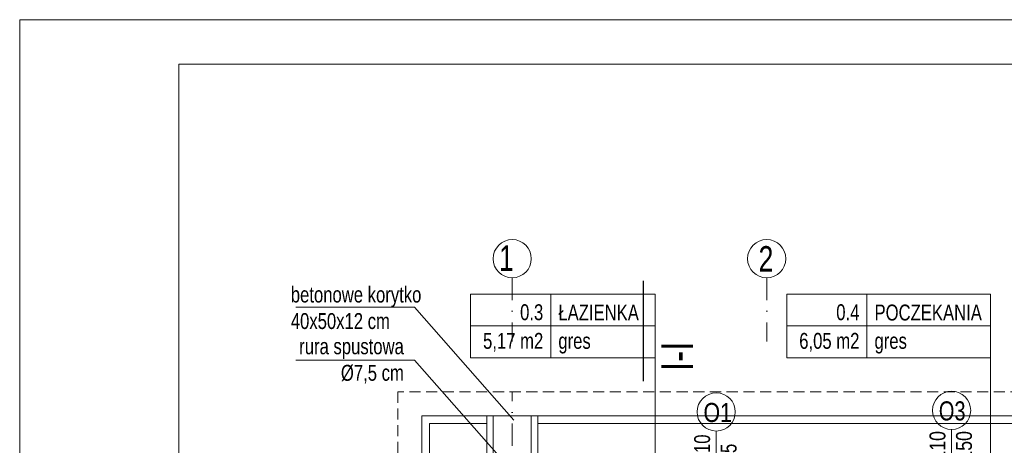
# Model space of a CAD drawing. Header units: inches. Extents: x 57112 to 98566, y -51777 to -16564.
# Tile 106 of 138: x 77867 to 78641, y -20159 to -19824. Entities that reach past the tile are written whole.
import ezdxf

# ---------------------------------------------------------------- set-up
doc = ezdxf.new("R2010")
doc.units = ezdxf.units.IN
doc.header["$MEASUREMENT"] = 0
doc.linetypes.add('DASHDOT', pattern=[1, 0.5, -0.25, 0, -0.25])
doc.linetypes.add('HIDDEN', pattern=[0.375, 0.25, -0.125])
for name, color, linetype, lineweight in [('A--tabelka rysunku', 7, 'Continuous', 0), ('A36-obrzeże', 252, 'Continuous', 0), ('A8-opisy pomieszczeń', 250, 'Continuous', 0), ('Kociol', 6, 'Continuous', 30), ('p--dach', 251, 'Continuous', 30), ('p--opis okna', 251, 'Continuous', 0), ('p--opisy dodatkowe', 251, 'Continuous', 0), ('p--opisy pomieszczeń', 250, 'Continuous', 0), ('p--osie konstr', 250, 'DASHDOT', 15), ('p--osie konstr.-NR', 250, 'DASHDOT', 15)]:
    doc.layers.add(name, color=color, linetype=linetype, lineweight=lineweight)
doc.styles.add('1-100', font='arial.ttf', dxfattribs={"width": 0.75, "height": 18})
doc.styles.add('1-50', font='arial.ttf', dxfattribs={"width": 0.75, "height": 12.5})
doc.styles.get("Standard").update_dxf_attribs({"font": 'arial.ttf', "width": 0.75})

msp = doc.modelspace()

# ---------------------------------------------------------------- linework, layer by layer
at = {"layer": 'A--tabelka rysunku', "linetype": 'Continuous', "elevation": 151.8}
for points in [[(77867.413, -21309.191), (79967.413, -21309.191), (79967.413, -19824.191), (77867.413, -19824.191)], [(77992.413, -21274.191), (79932.413, -21274.191), (79932.413, -19859.191), (77992.413, -19859.191)]]:
    msp.add_lwpolyline(points, close=True, dxfattribs=at)
at = {"layer": 'A36-obrzeże', "linetype": 'Continuous', "ltscale": 35}
for p, q in [((78239.554, -20185.433, 151.8), (78239.554, -20135.433, 151.8)), ((78269.554, -20185.433, 151.8), (78269.554, -20135.433, 151.8))]:
    msp.add_line(p, q, dxfattribs=at)
at = {"layer": 'A36-obrzeże', "linetype": 'Continuous', "ltscale": 35, "elevation": 151.8}
for points in [[(78469.104, -20815.933), (78183.604, -20815.933), (78183.604, -20135.433), (79266.104, -20135.433), (79266.104, -20815.933), (78872.604, -20815.933)], [(78234.554, -20809.933), (78189.604, -20809.933), (78189.604, -20141.433), (78234.554, -20141.433)], [(78274.554, -20141.433), (79175.154, -20141.433)]]:
    msp.add_lwpolyline(points, dxfattribs=at)
msp.add_lwpolyline([(78234.554, -20135.433), (78274.554, -20135.433), (78274.554, -20185.433), (78234.554, -20185.433)], close=True, dxfattribs=at)
at = {"layer": 'A8-opisy pomieszczeń'}
for p, q in [((78366.871, -20089.872, 151.8), (78366.871, -20320.139, 151.8)), ((78630.377, -20089.872, 151.8), (78630.377, -20320.139, 151.8))]:
    msp.add_line(p, q, dxfattribs=at)
at = {"layer": 'Kociol', "color": 0}
msp.add_line((78357.484, -20029.345, 151.8), (78357.484, -20108.169, 151.8), dxfattribs=at)
at = {"layer": 'p--dach', "linetype": 'HIDDEN', "lineweight": 20, "ltscale": 35, "elevation": 151.8}
msp.add_lwpolyline([(78164.744, -20834.793), (79284.964, -20834.793), (79284.964, -20116.573), (78164.744, -20116.573)], close=True, dxfattribs=at)
at = {"layer": 'p--opis okna'}
for p, q in [((78414.904, -20147.471, 151.8), (78414.904, -20227.933, 151.8)), ((78414.904, -20147.471, 151.8), (78414.904, -20217.933, 151.8)), ((78599.904, -20146.221, 151.8), (78599.904, -20227.933, 151.8)), ((78599.904, -20147.471, 151.8), (78599.904, -20217.933, 151.8))]:
    msp.add_line(p, q, dxfattribs=at)
for centre in [(78414.904, -20132.471, 151.8), (78599.904, -20131.221, 151.8)]:
    msp.add_circle(centre, 15, dxfattribs=at)
at = {"layer": 'p--opisy dodatkowe', "elevation": 151.8}
for points in [[(78084.391, -20050.237), (78177.615, -20050.237), (78255.854, -20138.938)], [(78084.391, -20091.731), (78177.615, -20091.731), (78255.854, -20180.433)]]:
    msp.add_lwpolyline(points, dxfattribs=at)
at = {"layer": 'p--opisy pomieszczeń'}
for p, q in [((78284.871, -20039.872, 151.8), (78284.871, -20089.872, 151.8)), ((78533.377, -20039.872, 151.8), (78533.377, -20089.872, 151.8)), ((78366.871, -20064.872, 151.8), (78221.871, -20064.872, 151.8)), ((78630.377, -20064.872, 151.8), (78470.377, -20064.872, 151.8))]:
    msp.add_line(p, q, dxfattribs=at)
at = {"layer": 'p--opisy pomieszczeń', "elevation": 151.8}
for points in [[(78221.871, -20089.872), (78366.871, -20089.872), (78366.871, -20039.872), (78221.871, -20039.872)], [(78470.377, -20089.872), (78630.377, -20089.872), (78630.377, -20039.872), (78470.377, -20039.872)]]:
    msp.add_lwpolyline(points, close=True, dxfattribs=at)
at = {"layer": 'p--osie konstr', "linetype": 'DASHDOT', "ltscale": 35}
msp.add_line((78254.554, -20790.933, 151.8), (78254.554, -20116.573, 151.8), dxfattribs=at)
at = {"layer": 'p--osie konstr.-NR', "linetype": 'DASHDOT', "ltscale": 35}
for p, q in [((78254.554, -20027.022, 151.8), (78254.554, -20077.022, 151.8)), ((78454.554, -20027.022, 151.8), (78454.554, -20077.022, 151.8))]:
    msp.add_line(p, q, dxfattribs=at)
at = {"layer": 'p--osie konstr.-NR', "linetype": 'Continuous', "ltscale": 35}
for centre in [(78254.554, -20012.022, 151.8), (78454.554, -20012.022, 151.8)]:
    msp.add_circle(centre, 15, dxfattribs=at)

# ---------------------------------------------------------------- texts
at = {"layer": 'Kociol', "color": 0, "insert": (78371.686, -20115.021, 151.8), "char_height": 25, "width": 531.4776, "attachment_point": 1, "rotation": 90}
msp.add_mtext('  I-I  ', dxfattribs=at)
at = {"layer": 'p--opis okna', "char_height": 15, "width": 74.01038, "attachment_point": 7, "style": '1-50'}
for s, insert in [('O3', (78589.871, -20139.347, 151.8)), ('\\W0.8;O1', (78404.871, -20140.597, 151.8))]:
    msp.add_mtext(s, dxfattribs=dict(at, insert=insert))
at = {"layer": 'p--opis okna', "char_height": 12.5, "width": 45.287, "attachment_point": 7, "rotation": 90, "style": '1-100'}
for s, insert in [('110\\P85', (78431.063, -20172.033, 151.8)), ('\\W0.8;110\\P150', (78616.063, -20170.783, 151.8))]:
    msp.add_mtext(s, dxfattribs=dict(at, insert=insert))
at = {"layer": 'p--opisy dodatkowe', "char_height": 12.5, "width": 177.1707, "style": '1-50'}
for s, insert, attachment_point in [('betonowe korytko\\P40x50x12 cm', (78080.509, -20033.95, 151.8), 1), ('rura spustowa\\P%%c7,5 cm', (78169.361, -20110.283, 151.8), 9)]:
    msp.add_mtext(s, dxfattribs=dict(at, insert=insert, attachment_point=attachment_point))
at = {"layer": 'p--opisy pomieszczeń', "char_height": 12.5, "style": '1-50'}
for s, insert, width, attachment_point in [('0.3', (78278.94, -20047.844, 151.8), 98, 3), ('ŁAZIENKA', (78290.803, -20048.08, 151.8), 106.86476, 1), ('0.4', (78527.445, -20047.844, 151.8), 98, 3), ('POCZEKANIA', (78539.308, -20048.08, 151.8), 106.86476, 1), ('5,17 m2', (78278.94, -20070.347, 151.8), 98, 3), ('gres', (78290.803, -20070.347, 151.8), 100, 1), ('6,05 m2', (78527.445, -20070.347, 151.8), 98, 3), ('gres', (78539.308, -20070.347, 151.8), 100, 1)]:
    msp.add_mtext(s, dxfattribs=dict(at, insert=insert, width=width, attachment_point=attachment_point))
at = {"layer": 'p--osie konstr.-NR', "linetype": 'Continuous', "ltscale": 35, "char_height": 20, "width": 63.5564, "attachment_point": 9}
for s, insert in [('1', (78255.784, -20021.577, 151.8)), ('2', (78459.8, -20022.151, 151.8))]:
    msp.add_mtext(s, dxfattribs=dict(at, insert=insert))

doc.saveas('drawing.dxf')
